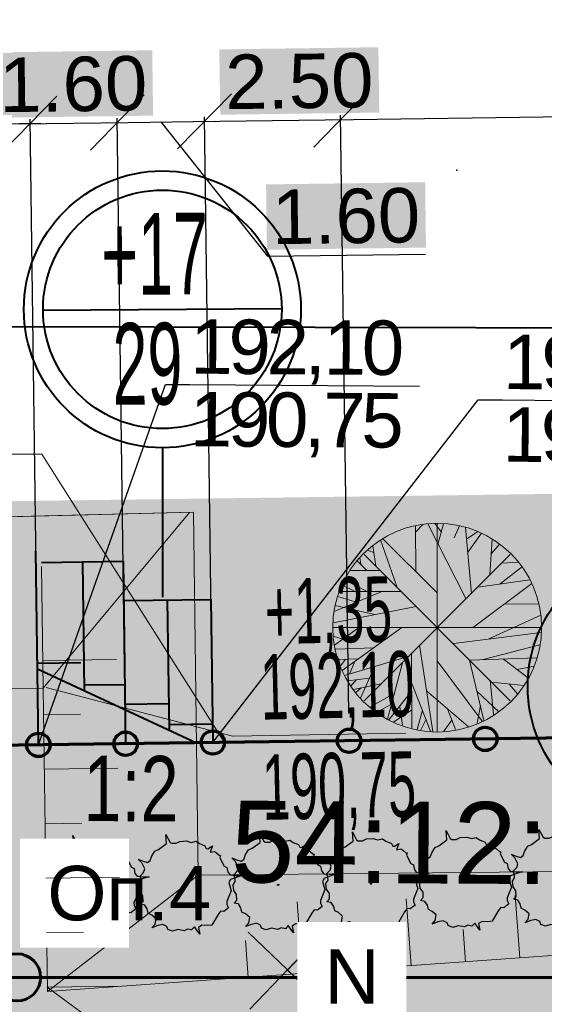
# Model space of a CAD drawing. Header units: millimetres. Extents: x 3225950 to 6455324, y 386516 to 774348.
# Tile 60 of 69: x 3227631 to 3227641, y 387174 to 387192. Entities that reach past the tile are written whole.
import ezdxf
from ezdxf import colors
from ezdxf.entities.mleader import LeaderData, LeaderLine
from ezdxf.math import Vec2, Vec3

# ---------------------------------------------------------------- set-up
doc = ezdxf.new("R2010")
doc.units = ezdxf.units.MM
for name, pattern in [('ACAD_ISO02W100', [15, 12, -3]), ('ACAD_ISO04W100', [30, 24, -3, 0, -3]), ('ACAD_ISO10W100', [18, 12, -3, 0, -3])]:
    doc.linetypes.add(name, pattern=pattern)
for name, color, linetype in [('1 ГПЗУ', 7, 'Continuous'), ('1 Граница благоустройства', 7, 'Continuous'), ('1 Координаты', 7, 'Continuous'), ('1 ограждение', 7, 'Continuous'), ('1 откос', 7, 'Continuous'), ('1 Топо', 7, 'Continuous'), ('2 Отм по ОГ', 7, 'Continuous'), ('3 Земля', 7, 'Continuous'), ('5 Деревья', 250, 'Continuous'), ('8 ЭТО', 7, 'Continuous'), ('ТОЧКИ_ОБОСНОВАНИЯ', 255, 'Continuous'), ('Штамп и прим', 7, 'Continuous')]:
    doc.layers.add(name, color=color, linetype=linetype)
doc.layers.add('1 освещение', color=250, linetype='Continuous', lineweight=13)
doc.layers.add('1_Снос', color=7, linetype='Continuous', lineweight=20)
for name, color, linetype, lineweight, true_color in [('41газон', 7, 'Continuous', 20, 0x525229), ('41откос', 7, 'Continuous', 20, 0x525229), ('41проезд', 7, 'Continuous', 20, 0xfff0c2)]:
    doc.layers.add(name, color=color, linetype=linetype, lineweight=lineweight, true_color=true_color)
doc.styles.add('ACAD14', font='arial.ttf', dxfattribs={"height": 1})
doc.styles.add('ATTR', font='romans.shx', dxfattribs={"width": 0.8, "height": 0.7})
doc.styles.add('GOST 2.304', font='arial.ttf')
doc.linetypes.add('ограждение1', pattern='A,6.35,-2.54,[133,ltypeshp.shx,S=2.54,R=0,X=-2.54,Y=0],-2.54,25.4', length=36.83)
doc.dimstyles.new('Генплан-чел-3', dxfattribs={"dimtxt": 1.5, "dimasz": 1, "dimexe": 0.08, "dimexo": 0.5, "dimgap": 0.2, "dimtad": 1, "dimzin": 0, "dimdsep": 46, "dimtxsty": 'ACAD14', "dimblk": 'OBLIQUE', "dimcen": 1, "dimdle": 0.2, "dimclrd": 256, "dimclre": 256, "dimclrt": 256, "dimadec": 8, "dimazin": 2, "dimtfac": 1, "dimtmove": 0, "dimatfit": 3, "dimldrblk": 'OPEN30', "dimfxl": 0.5, "dimtfill": 2, "dimtfillclr": 7, "dimtolj": 1, "dimtzin": 0, "dimlwd": -1, "dimlwe": -1, "dimarcsym": 0})
picture_1 = doc.add_image_def('image2.tif', size_in_pixel=(27388, 31050))

# ---------------------------------------------------------------- blocks, each defined once
blk = doc.blocks.new('010')
at = {"layer": '5 Деревья', "color": 89, "lineweight": 20, "true_color": 0x314020}
for p, q in [((2.7, 1.947), (2.992, 2.235)), ((2.711, 0.49), (2.7, 2.192)), ((3.161, 2.25), (4.556, -0.49)), ((3.656, 1.947), (3.409, 2.264)), ((3.501, 2.27), (3.501, -5.398)), ((3.532, 1.543), (3.735, 2.25)), ((4.129, 1.731), (4.32, 2.178)), ((4.759, -0.317), (4.545, 2.12)), ((4.59, 1.702), (4.984, 1.961)), ((4.635, 1.226), (5.13, 1.904)), ((1.417, 1.659), (2.014, -0.058)), ((1.507, 1.702), (3.487, -0.274)), ((5.524, 1.687), (5.434, 0.389)), ((5.49, 1.154), (5.794, 1.514)), ((6.185, 1.12), (0.817, -4.247)), ((6.185, -4.247), (0.817, 1.12)), ((0.934, 1.284), (1.17, 1.197)), ((1.136, 1.442), (1.249, 0.707)), ((0.574, 0.88), (0.911, 0.548)), ((0.697, 0.764), (0.664, 1.01)), ((5.872, 0.808), (6.48, 0.837)), ((0.315, 0.534), (1.406, 0.534)), ((5.816, 0.043), (6.626, 0.678)), ((0, 0), (0.45, -0.216)), ((0.101, 0.187), (0.934, -0.231)), ((6.975, 0.058), (4.837, -1.543)), ((4.995, -0.072), (6.907, 0.187)), ((1.44, -0.245), (-0.281, -0.966)), ((-0.079, -0.231), (2.171, -0.231)), ((-0.146, -0.418), (0.495, -0.62)), ((5.962, -0.707), (7.222, -0.692)), ((-0.315, -1.385), (2.734, -0.793)), ((-0.248, -0.75), (1.204, -1.082)), ((5.377, -1.99), (7.301, -1.111)), ((-0.333, -1.564), (7.335, -1.564)), ((0.607, -1.572), (-0.27, -2.207)), ((0.011, -3.144), (2.205, -1.558)), ((4.095, -2.149), (7.312, -1.745)), ((-0.315, -1.875), (0.034, -1.99)), ((-0.236, -2.351), (1.17, -2.308)), ((2.554, -2.524), (2.565, -5.25)), ((2.857, -2.207), (3.341, -5.38)), ((5.186, -2.74), (7.267, -2.192)), ((-0.146, -2.74), (0.607, -2.711)), ((0.135, -2.726), (-0.045, -2.971)), ((0.101, -3.317), (2.43, -2.625)), ((0.484, -2.798), (0.292, -3.245)), ((2.227, -2.856), (1.676, -4.932)), ((3.499, -2.784), (5.152, -5.005)), ((4.691, -2.755), (5.209, -4.976)), ((4.702, -2.755), (7.166, -2.668)), ((5.94, -2.726), (6.851, -3.418)), ((1.204, -3), (0.686, -4.154)), ((6.435, -3.101), (7.054, -2.985)), ((1.012, -3.418), (0.214, -3.519)), ((0.529, -3.49), (0.337, -3.707)), ((5.445, -3.49), (5.569, -4.759)), ((5.512, -3.562), (6.671, -3.692)), ((1.429, -3.634), (0.427, -3.836)), ((0.709, -3.779), (0.517, -3.952)), ((2.565, -3.88), (1.732, -4.947)), ((2.565, -3.62), (3.251, -5.365)), ((3.105, -3.88), (4.646, -5.206)), ((4.961, -3.894), (5.76, -4.658)), ((6.154, -3.649), (6.446, -3.995)), ((1.924, -3.981), (1.024, -4.485)), ((1.822, -4.37), (1.282, -4.673)), ((2.565, -4.586), (1.901, -5.033)), ((2.126, -4.471), (2.227, -5.149)), ((2.959, -4.601), (2.767, -5.307)), ((3.881, -4.543), (4.174, -5.307)), ((5.085, -4.428), (4.972, -5.077)), ((3.094, -4.932), (2.902, -5.322)), ((4.039, -4.961), (3.746, -5.365))]:
    blk.add_line(p, q, dxfattribs=at)
blk.add_circle((3.501, -1.564), 3.834, dxfattribs=at)
blk = doc.blocks.new('21042')
h = blk.add_hatch(color=87)
h.set_gradient(color1=(80, 122, 56), color2=(200, 231, 177), tint=1)
h.paths.add_polyline_path([(992.04, 691.631), (992.119, 691.946), (992.222, 691.987), (992.367, 692.022), (992.441, 692.102), (992.36, 692.261), (992.543, 692.118), (992.593, 692.216), (992.702, 692.224), (992.775, 692.291), (992.944, 692.308), (993.066, 692.387), (993.198, 692.376), (993.245, 692.313), (993.359, 692.288), (993.481, 692.355), (993.615, 692.456), (993.559, 692.34), (993.574, 692.193), (993.705, 692.132), (993.813, 692.115), (993.871, 692.012), (993.96, 691.932), (994.074, 691.944), (994.03, 691.85), (994.076, 691.713), (994.176, 691.63), (994.234, 691.489), (994.202, 691.392), (994.23, 691.316), (994.289, 691.237), (994.226, 691.117), (994.224, 691.018), (994.342, 690.886), (994.461, 690.816), (994.323, 690.835), (994.202, 690.831), (994.153, 690.769), (994.138, 690.636), (994.1, 690.497), (994.02, 690.425), (993.859, 690.219), (993.945, 689.99), (993.78, 690.16), (993.732, 690.173), (993.623, 690.14), (993.537, 690.064), (993.374, 690.003), (993.247, 690.006), (993.132, 689.944), (993.03, 689.978), (992.874, 689.995), (992.821, 690.053), (992.779, 690.046), (992.687, 689.94), (992.696, 690.118), (992.593, 690.066), (992.533, 690.082), (992.444, 690.125), (992.407, 690.122), (992.409, 690.184), (992.238, 690.362), (992.16, 690.377), (992.102, 690.492), (992.025, 690.544), (991.874, 690.517), (991.716, 690.472), (991.832, 690.547), (991.985, 690.661), (992.005, 690.749), (991.882, 690.939), (991.89, 691.055), (991.912, 691.242), (991.89, 691.311), (991.825, 691.384), (991.918, 691.515), (992.002, 691.529)])
h.paths.add_polyline_path([(993.084, 691.179), (993.084, 691.141), (993.12, 691.169)], flags=16)
h.paths.add_polyline_path([(993.087, 691.139), (993.025, 691.093), (993.012, 691.11), (993.074, 691.156)], flags=24)
for points in [[(992.36, 692.261), (992.543, 692.118), (992.593, 692.216), (992.702, 692.224), (992.775, 692.291), (992.944, 692.308), (993.066, 692.387), (993.198, 692.376), (993.245, 692.313), (993.359, 692.288), (993.481, 692.355), (993.615, 692.456), (993.559, 692.34), (993.574, 692.193), (993.705, 692.132), (993.813, 692.115), (993.871, 692.012), (993.96, 691.932), (994.074, 691.944), (994.03, 691.85), (994.076, 691.713), (994.176, 691.63), (994.234, 691.489), (994.202, 691.392), (994.23, 691.316), (994.289, 691.237), (994.226, 691.117), (994.224, 691.018), (994.342, 690.886), (994.461, 690.816), (994.323, 690.835), (994.202, 690.831), (994.153, 690.769), (994.138, 690.636), (994.1, 690.497), (994.02, 690.425), (993.859, 690.219), (993.945, 689.99), (993.78, 690.16), (993.732, 690.173), (993.623, 690.14), (993.537, 690.064), (993.374, 690.003), (993.247, 690.006), (993.132, 689.944), (993.03, 689.978), (992.874, 689.995), (992.821, 690.053), (992.779, 690.046), (992.687, 689.94), (992.696, 690.118), (992.593, 690.066), (992.533, 690.082), (992.444, 690.125), (992.407, 690.122), (992.409, 690.184), (992.238, 690.362), (992.16, 690.377), (992.102, 690.492), (992.025, 690.544), (991.874, 690.517), (991.716, 690.472), (991.832, 690.547), (991.985, 690.661), (992.005, 690.749), (991.882, 690.939), (991.89, 691.055), (991.912, 691.242), (991.89, 691.311), (991.825, 691.384), (991.918, 691.515), (992.002, 691.529), (992.04, 691.631), (992.119, 691.946), (992.222, 691.987), (992.367, 692.022), (992.441, 692.102)], [(993.084, 691.179), (993.12, 691.169), (993.084, 691.141)]]:
    blk.add_lwpolyline(points, close=True)
at = {"style": 'ATTR', "text_generation_flag": 4, "width": 0.8, "flags": 9}
blk.add_attdef('ESTCODE', (993.084, 691.141), '', height=0.014, rotation=216.8171, dxfattribs=at)
blk = doc.blocks.new('_None')
blk = doc.blocks.new('_Oblique')
at = {"color": 0, "linetype": 'ByBlock', "lineweight": -2}
blk.add_line((-0.5, -0.5), (0.5, 0.5), dxfattribs=at)
blk = doc.blocks.new('*D187')
at = {"layer": '2 Отм по ОГ', "transparency": 16777216}
for p, q in [((3227631.039, 387189.677), (3227633.039, 387189.704)), ((3227631.386, 387178.771), (3227631.238, 387189.76)), ((3227632.986, 387178.792), (3227632.838, 387189.781))]:
    blk.add_line(p, q, dxfattribs=at)
at = {"layer": 'Defpoints', "color": 0, "transparency": 16777216}
for p in [(3227632.839, 387189.701), (3227631.392, 387178.271), (3227632.992, 387178.292)]:
    blk.add_point(p, dxfattribs=at)
at = {"layer": '2 Отм по ОГ', "transparency": 16777216}
for p, rotation in [((3227632.839, 387189.701), 0.7705115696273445), ((3227631.239, 387189.68), 180.7705115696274)]:
    blk.add_blockref('_Oblique', p, dxfattribs=dict(at, rotation=rotation))
at = {"layer": '2 Отм по ОГ', "transparency": 16777216, "insert": (3227632.029, 387190.401), "char_height": 1, "attachment_point": 5, "rotation": 0.7705, "style": 'ACAD14', "bg_fill": 1, "box_fill_scale": 1.1, "bg_fill_color": 7, "bg_fill_true_color": 16777215, "bg_fill_transparency": 0}
blk.add_mtext('\\A1;1.60', dxfattribs=at)
blk = doc.blocks.new('_Open30')
at = {"color": 0, "linetype": 'ByBlock', "lineweight": -2}
for p, q in [((-1, 0.268), (0, 0)), ((0, 0), (-1, -0.268)), ((0, 0), (-1, 0))]:
    blk.add_line(p, q, dxfattribs=at)
blk = doc.blocks.new('*D188')
at = {"layer": '2 Отм по ОГ', "transparency": 16777216}
for p, q in [((3227632.639, 387189.698), (3227634.639, 387189.725)), ((3227632.986, 387178.792), (3227632.838, 387189.781)), ((3227633.639, 387189.712), (3227635.597, 387187.247)), ((3227634.585, 387178.814), (3227634.438, 387189.803)), ((3227635.597, 387187.247), (3227638.496, 387187.286))]:
    blk.add_line(p, q, dxfattribs=at)
at = {"layer": 'Defpoints', "color": 0, "transparency": 16777216}
for p in [(3227634.439, 387189.723), (3227632.992, 387178.292), (3227634.592, 387178.314)]:
    blk.add_point(p, dxfattribs=at)
at = {"layer": '2 Отм по ОГ', "transparency": 16777216}
for p, rotation in [((3227632.839, 387189.701), 180.7705115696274), ((3227634.439, 387189.723), 0.7705115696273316)]:
    blk.add_blockref('_Oblique', p, dxfattribs=dict(at, rotation=rotation))
at = {"layer": '2 Отм по ОГ', "transparency": 16777216, "insert": (3227637.037, 387187.977), "char_height": 1, "attachment_point": 5, "rotation": 0.7705, "style": 'ACAD14', "bg_fill": 1, "box_fill_scale": 1.1, "bg_fill_color": 7, "bg_fill_true_color": 16777215, "bg_fill_transparency": 0}
blk.add_mtext('\\A1;1.60', dxfattribs=at)
blk = doc.blocks.new('*D189')
at = {"layer": '2 Отм по ОГ', "transparency": 16777216}
for p, q in [((3227634.239, 387189.72), (3227637.138, 387189.759)), ((3227634.585, 387178.814), (3227634.438, 387189.803)), ((3227637.085, 387178.847), (3227636.937, 387189.836))]:
    blk.add_line(p, q, dxfattribs=at)
at = {"layer": 'Defpoints', "color": 0, "transparency": 16777216}
for p in [(3227636.938, 387189.756), (3227634.592, 387178.314), (3227637.092, 387178.347)]:
    blk.add_point(p, dxfattribs=at)
at = {"layer": '2 Отм по ОГ', "transparency": 16777216}
for p, rotation in [((3227634.439, 387189.723), 180.7705115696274), ((3227636.938, 387189.756), 0.7705115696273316)]:
    blk.add_blockref('_Oblique', p, dxfattribs=dict(at, rotation=rotation))
at = {"layer": '2 Отм по ОГ', "transparency": 16777216, "insert": (3227636.179, 387190.457), "char_height": 1, "attachment_point": 5, "rotation": 0.7705, "style": 'ACAD14', "bg_fill": 1, "box_fill_scale": 1.1, "bg_fill_color": 7, "bg_fill_true_color": 16777215, "bg_fill_transparency": 0}
blk.add_mtext('\\A1;2.50', dxfattribs=at)
blk = doc.blocks.new('*D190')
at = {"layer": '2 Отм по ОГ', "transparency": 16777216}
for p, q in [((3227636.739, 387189.753), (3227657.137, 387190.028)), ((3227657.083, 387179.116), (3227656.936, 387190.105)), ((3227637.085, 387178.847), (3227636.937, 387189.836))]:
    blk.add_line(p, q, dxfattribs=at)
at = {"layer": 'Defpoints', "color": 0, "transparency": 16777216}
for p in [(3227656.937, 387190.025), (3227657.09, 387178.616), (3227637.092, 387178.347)]:
    blk.add_point(p, dxfattribs=at)
at = {"layer": '2 Отм по ОГ', "transparency": 16777216}
for p, rotation in [((3227656.937, 387190.025), 0.7705115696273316), ((3227636.938, 387189.756), 180.7705115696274)]:
    blk.add_blockref('_Oblique', p, dxfattribs=dict(at, rotation=rotation))
at = {"layer": '2 Отм по ОГ', "transparency": 16777216, "insert": (3227646.928, 387190.601), "char_height": 1, "attachment_point": 5, "rotation": 0.7705, "style": 'ACAD14', "bg_fill": 1, "box_fill_scale": 1.1, "bg_fill_color": 7, "bg_fill_true_color": 16777215, "bg_fill_transparency": 0}
blk.add_mtext('\\A1;20.00', dxfattribs=at)
blk = doc.blocks.new('*D191')
at = {"layer": '2 Отм по ОГ', "transparency": 16777216}
for p, q in [((3227631.439, 387189.682), (3227628.539, 387189.643)), ((3227628.886, 387178.737), (3227628.738, 387189.726)), ((3227631.386, 387178.771), (3227631.238, 387189.76))]:
    blk.add_line(p, q, dxfattribs=at)
at = {"layer": 'Defpoints', "color": 0, "transparency": 16777216}
for p in [(3227628.739, 387189.646), (3227631.392, 387178.271), (3227628.893, 387178.237)]:
    blk.add_point(p, dxfattribs=at)
at = {"layer": '2 Отм по ОГ', "transparency": 16777216}
for p, rotation in [((3227628.739, 387189.646), 180.7705115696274), ((3227631.239, 387189.68), 0.7705115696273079)]:
    blk.add_blockref('_Oblique', p, dxfattribs=dict(at, rotation=rotation))
at = {"layer": '2 Отм по ОГ', "transparency": 16777216, "insert": (3227629.291, 387190.364), "char_height": 1, "attachment_point": 5, "rotation": 0.7705, "style": 'ACAD14', "bg_fill": 1, "box_fill_scale": 1.1, "bg_fill_color": 7, "bg_fill_true_color": 16777215, "bg_fill_transparency": 0}
blk.add_mtext('\\A1;2.50', dxfattribs=at)
blk = doc.blocks.new('*D193')
at = {"layer": '2 Отм по ОГ', "transparency": 16777216}
for p, q in [((3227618.498, 387192.679), (3227657.094, 387193.198)), ((3227656.944, 387189.489), (3227656.893, 387193.276)), ((3227618.747, 387188.975), (3227618.696, 387192.762))]:
    blk.add_line(p, q, dxfattribs=at)
at = {"layer": 'Defpoints', "color": 0, "transparency": 16777216}
for p in [(3227656.894, 387193.196), (3227656.951, 387188.989), (3227618.754, 387188.475)]:
    blk.add_point(p, dxfattribs=at)
at = {"layer": '2 Отм по ОГ', "transparency": 16777216}
for p, rotation in [((3227656.894, 387193.196), 0.7705115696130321), ((3227618.697, 387192.682), 180.770511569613)]:
    blk.add_blockref('_Oblique', p, dxfattribs=dict(at, rotation=rotation))
at = {"layer": '2 Отм по ОГ', "transparency": 16777216, "insert": (3227636.318, 387193.63), "char_height": 1, "attachment_point": 5, "rotation": 0.7705, "style": 'ACAD14', "bg_fill": 1, "box_fill_scale": 1.1, "bg_fill_color": 7, "bg_fill_true_color": 16777215, "bg_fill_transparency": 0}
blk.add_mtext('\\A1;38.20', dxfattribs=at)
blk = doc.blocks.new('*D194')
at = {"layer": '2 Отм по ОГ', "transparency": 16777216}
for p, q in [((3227657.083, 387179.116), (3227656.989, 387186.134)), ((3227657.59, 387178.623), (3227664.607, 387178.717))]:
    blk.add_line(p, q, dxfattribs=at)
blk.add_arc((3227657.09, 387178.616), 7.438, 0.7705, 90.7705, dxfattribs=at)
at = {"layer": 'Defpoints', "color": 0, "transparency": 16777216}
for p in [(3227660.722, 387185.107), (3227657.09, 387178.616), (3227657.09, 387178.616), (3227618.894, 387178.103), (3227657.158, 387173.574)]:
    blk.add_point(p, dxfattribs=at)
at = {"layer": '2 Отм по ОГ', "transparency": 16777216}
for p, rotation in [((3227656.99, 387186.054), 180.7705115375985), ((3227664.527, 387178.716), 270.7705115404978)]:
    blk.add_blockref('_Oblique', p, dxfattribs=dict(at, rotation=rotation))
at = {"layer": '2 Отм по ОГ', "transparency": 16777216, "insert": (3227663.735, 387183.333), "char_height": 1, "attachment_point": 5, "rotation": 305.3705, "style": 'ACAD14', "bg_fill": 1, "box_fill_scale": 1.1, "bg_fill_color": 7, "bg_fill_true_color": 16777215, "bg_fill_transparency": 0}
blk.add_mtext('\\A1;90°', dxfattribs=at)
blk = doc.blocks.new('*D203')
at = {"layer": '2 Отм по ОГ', "transparency": 16777216}
blk.add_arc((3227618.894, 387178.103), 2.41, 225.7705, 0.7705, dxfattribs=at)
at = {"layer": 'Defpoints', "color": 0, "transparency": 16777216}
for p in [(3227657.09, 387178.616), (3227618.894, 387178.103), (3227618.894, 387178.103), (3227620.621, 387176.421), (3227611.835, 387170.851)]:
    blk.add_point(p, dxfattribs=at)
at = {"layer": '2 Отм по ОГ', "transparency": 16777216}
for p, rotation in [((3227621.304, 387178.135), 90.77051154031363), ((3227617.212, 387176.376), 135.7705115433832)]:
    blk.add_blockref('_Oblique', p, dxfattribs=dict(at, rotation=rotation))
at = {"layer": '2 Отм по ОГ', "transparency": 16777216, "insert": (3227619.346, 387176.465), "char_height": 1, "attachment_point": 5, "rotation": 15.4423, "style": 'ACAD14', "bg_fill": 1, "box_fill_scale": 1.1, "bg_fill_color": 7, "bg_fill_true_color": 16777215, "bg_fill_transparency": 0}
blk.add_mtext('\\A1;135°', dxfattribs=at)

msp = doc.modelspace()

# ---------------------------------------------------------------- hatches: boundary and pattern name
at = {"layer": '41газон', "lineweight": 20}
h = msp.add_hatch(dxfattribs=at)
h.set_pattern_fill('DOTS', color=256, scale=0.2)
edge = h.paths.add_edge_path()
edge.add_line((3227609.256, 387182.206), (3227609.272, 387182.061))
edge.add_line((3227609.272, 387182.061), (3227616.861, 387182.119))
edge.add_line((3227616.861, 387182.119), (3227634.237, 387182.522))
edge.add_line((3227634.237, 387182.522), (3227634.326, 387175.877))
edge.add_line((3227634.326, 387175.877), (3227662.122, 387176.154))
edge.add_arc((3227660.483, 387182.272), 6.334, 284.9966, 323.6987)
edge.add_line((3227665.588, 387178.522), (3227665.908, 387178.3))
edge.add_line((3227665.908, 387178.3), (3227666.297, 387179.067))
edge.add_line((3227666.297, 387179.067), (3227666.262, 387182.972))
edge.add_line((3227666.262, 387182.972), (3227609.256, 387182.206))
h = msp.add_hatch(dxfattribs=at)
h.set_pattern_fill('DOTS', color=256, scale=0.2)
edge = h.paths.add_edge_path()
edge.add_line((3227665.588, 387178.522), (3227665.908, 387178.3))
edge.add_line((3227665.908, 387178.3), (3227665.605, 387177.835))
edge.add_arc((3227660.384, 387181.497), 6.377, 272.8683, 324.9467, ccw=False)
edge.add_line((3227660.704, 387175.128), (3227660.263, 387175.116))
edge.add_line((3227660.263, 387175.116), (3227660.283, 387173.616))
edge.add_line((3227660.283, 387173.616), (3227630.88, 387173.233))
edge.add_arc((3227631.029, 387174.222), 1, 180.7705, 261.4651, ccw=False)
edge.add_line((3227630.029, 387174.209), (3227629.999, 387177.795))
edge.add_line((3227629.999, 387177.795), (3227618.9, 387177.646))
edge.add_line((3227618.9, 387177.646), (3227618.949, 387173.17))
edge.add_arc((3227616.957, 387173.135), 1.992, -89.4651, 1.0062, ccw=False)
edge.add_line((3227616.976, 387171.144), (3227613.249, 387171.093))
edge.add_line((3227613.249, 387171.093), (3227613.309, 387166.594))
edge.add_line((3227613.309, 387166.594), (3227613.429, 387157.309))
edge.add_line((3227613.429, 387157.309), (3227618.375, 387157.376))
edge.add_arc((3227618.402, 387155.376), 2, 0.7705, 90.7705, ccw=False)
edge.add_line((3227620.402, 387155.403), (3227620.513, 387147.171))
edge.add_line((3227620.513, 387147.171), (3227620.623, 387138.94))
edge.add_arc((3227612.624, 387138.833), 8, -11.4903, 0.7705, ccw=False)
edge.add_line((3227620.464, 387137.239), (3227619.836, 387137.229))
edge.add_arc((3227613.022, 387138.833), 7, 346.7571, 360.7705)
edge.add_line((3227620.022, 387138.927), (3227619.782, 387155.953))
edge.add_line((3227619.782, 387155.953), (3227619.216, 387143.123))
edge.add_line((3227619.216, 387143.123), (3227612.02, 387143.104))
edge.add_line((3227612.02, 387143.104), (3227611.865, 387154.643))
edge.add_line((3227611.865, 387154.643), (3227611.625, 387172.439))
edge.add_line((3227611.625, 387172.439), (3227618.144, 387179.136))
edge.add_line((3227618.144, 387179.136), (3227631.481, 387179.315))
edge.add_line((3227631.481, 387179.315), (3227631.554, 387173.823))
edge.add_line((3227631.554, 387173.823), (3227662.168, 387175.934))
edge.add_arc((3227661.191, 387180.777), 4.941, 281.4082, 332.8458)
at = {"layer": '41откос', "lineweight": 20}
h = msp.add_hatch(dxfattribs=at)
h.set_pattern_fill('DOTS', color=256, scale=0.2)
edge = h.paths.add_edge_path()
edge.add_line((3227618.144, 387179.136), (3227631.481, 387179.315))
edge.add_line((3227631.481, 387179.315), (3227631.556, 387173.739))
edge.add_line((3227631.556, 387173.739), (3227662.168, 387175.934))
edge.add_arc((3227661.191, 387180.777), 4.941, 281.4082, 332.8458)
edge.add_arc((3227660.483, 387182.272), 6.334, 284.9966, 323.6987, ccw=False)
edge.add_line((3227662.122, 387176.154), (3227634.326, 387175.877))
edge.add_line((3227634.326, 387175.877), (3227634.237, 387182.542))
edge.add_line((3227634.237, 387182.542), (3227616.861, 387182.119))
edge.add_line((3227616.861, 387182.119), (3227611.074, 387176.231))
edge.add_line((3227611.074, 387176.231), (3227611.372, 387154.11))
edge.add_line((3227611.372, 387154.11), (3227611.545, 387141.232))
edge.add_line((3227611.545, 387141.232), (3227619.238, 387141.323))
edge.add_line((3227619.238, 387141.323), (3227619.722, 387138.923))
edge.add_arc((3227601.328, 387138.933), 18.393, 354.675, 359.968, ccw=False)
edge.add_line((3227619.642, 387137.226), (3227619.836, 387137.229))
edge.add_arc((3227613.022, 387138.833), 7, 346.7571, 360.7705)
edge.add_line((3227620.022, 387138.927), (3227619.816, 387155.952))
edge.add_line((3227619.816, 387155.952), (3227619.216, 387143.123))
edge.add_line((3227619.216, 387143.123), (3227612.02, 387143.104))
edge.add_line((3227612.02, 387143.104), (3227611.845, 387156.117))
edge.add_line((3227611.845, 387156.117), (3227611.625, 387172.439))
edge.add_line((3227611.625, 387172.439), (3227618.144, 387179.136))
at = {"layer": '41проезд'}
h = msp.add_hatch(dxfattribs=at)
h.set_pattern_fill('ANSI31,_O', color=256, scale=0.15)
h.set_pattern_definition([(45, (0, 0), (-0.33675960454, 0.33675960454), [])])
edge = h.paths.add_edge_path()
edge.add_arc((3227612.624, 387138.833), 8, 348.5097, 360.7705)
edge.add_line((3227620.623, 387138.94), (3227620.402, 387155.403))
edge.add_arc((3227618.402, 387155.376), 2, 0.7705, 90.7705)
edge.add_line((3227618.375, 387157.376), (3227616.56, 387161.661))
edge.add_line((3227616.56, 387161.661), (3227614.161, 387161.628))
edge.add_line((3227614.161, 387161.628), (3227613.429, 387157.309))
edge.add_line((3227613.429, 387157.309), (3227613.309, 387166.594))
edge.add_line((3227613.309, 387166.594), (3227615.809, 387166.627))
edge.add_line((3227615.809, 387166.627), (3227615.742, 387171.127))
edge.add_line((3227615.742, 387171.127), (3227616.976, 387171.144))
edge.add_arc((3227616.957, 387173.135), 1.992, 270.5349, 361.0062)
edge.add_line((3227618.949, 387173.17), (3227618.9, 387177.646))
edge.add_line((3227618.9, 387177.646), (3227629.999, 387177.795))
edge.add_line((3227629.999, 387177.795), (3227630.029, 387174.209))
edge.add_arc((3227631.029, 387174.222), 1, 180.7705, 261.4651)
edge.add_line((3227630.88, 387173.233), (3227660.283, 387173.616))
edge.add_line((3227660.283, 387173.616), (3227661.191, 387173.665))
edge.add_arc((3227660.407, 387181.446), 7.821, 275.7518, 319.1398)
edge.add_line((3227666.322, 387176.33), (3227666.403, 387167.464))
edge.add_arc((3227661.564, 387161.241), 7.883, 52.1313, 79.1721)
edge.add_line((3227663.045, 387168.983), (3227662.032, 387169.146))
edge.add_line((3227662.032, 387169.146), (3227635.724, 387168.785))
edge.add_arc((3227635.871, 387157.786), 11, 90.7649, 180)
edge.add_line((3227624.871, 387157.786), (3227625.11, 387139.961))
edge.add_arc((3227633.119, 387140.148), 8.011, 181.34, 200.6666)
edge.add_line((3227625.623, 387137.321), (3227620.464, 387137.239))

# ---------------------------------------------------------------- linework, layer by layer
at = {"color": 3, "linetype": 'Continuous', "lineweight": 40}
msp.add_lwpolyline([(3227609.771, 387244.39), (3227609.875, 387186), (3227663.051, 387185.89), (3227662.74, 387217.38), (3227662.2, 387244.65)], close=True, dxfattribs=at)
at = {"layer": '1 ГПЗУ', "color": 190, "linetype": 'ACAD_ISO02W100', "lineweight": 35, "ltscale": 0.5, "const_width": 0.3}
msp.add_lwpolyline([(3227663.226, 387179.932), (3227663.806, 387140.926), (3227612.933, 387140.12), (3227612.304, 387179.247)], close=True, dxfattribs=at)
at = {"layer": '1 Граница благоустройства', "color": 24, "linetype": 'ACAD_ISO04W100', "lineweight": 50, "ltscale": 0.5}
msp.add_lwpolyline([(3227612.915, 387130.838, 0.5, 0.5, 0), (3227612.896, 387132.04, 0.5, 0.5, 0), (3227616.498, 387133.559, 0.5, 0.5, 0), (3227617.128, 387134.406, 0.5, 0.5, 0), (3227612.397, 387137.111, 0.5, 0.5, 0), (3227609.982, 387137.073, 0.5, 0.5, 0), (3227609.956, 387138.688, 0.5, 0.5, 0), (3227609.214, 387139.124, 0.5, 0.5, 0), (3227602.031, 387151.181, 0.5, 0.5, 0), (3227600.418, 387154.872, 0.5, 0.5, 0), (3227599.647, 387154.497, 0.5, 0.5, 0), (3227598.365, 387156.85, 0.5, 0.5, 0), (3227601.016, 387158.165, 0.5, 0.5, 0), (3227602.137, 387155.777, 0.5, 0.5, 0), (3227601.452, 387155.387, 0.5, 0.5, 0), (3227604.017, 387152.054, 0.5, 0.5, 0), (3227609.903, 387141.981, 0.5, 0.5, 0), (3227609.256, 387182.206, 0.5, 0.5, 0), (3227666.262, 387182.972, 0.5, 0.5, 0), (3227666.282, 387180.737, 0.5, 0.5, 0), (3227668.327, 387180.908, 0.5, 0.5, 0), (3227670.972, 387133.006, 0.5, 0.5, 0)], format="xyseb", close=True, dxfattribs=at)
at = {"layer": '1 Координаты', "color": 3, "lineweight": 50, "const_width": 0.4}
msp.add_lwpolyline([(3227609.982, 387137.073), (3227609.272, 387182.062), (3227666.262, 387182.972), (3227666.672, 387137.972)], close=True, dxfattribs=at)
at = {"layer": '1 ограждение', "color": 5, "linetype": 'Continuous', "lineweight": 70, "ltscale": 0.2}
msp.add_line((3227657.09, 387178.616), (3227618.894, 387178.103), dxfattribs=at)
at = {"layer": '1 ограждение', "color": 5, "linetype": 'ограждение1', "lineweight": 70, "ltscale": 0.2}
for centre in [(3227631.392, 387178.271), (3227632.992, 387178.292), (3227634.592, 387178.314), (3227637.092, 387178.347), (3227639.592, 387178.381)]:
    msp.add_circle(centre, 0.215, dxfattribs=at)
at = {"layer": '1 освещение', "color": 1, "lineweight": 60}
msp.add_circle((3227631, 387174), 0.433, dxfattribs=at)
at = {"layer": '1 откос', "color": 7, "lineweight": 20}
for p, q in [((3227631.481, 387179.315), (3227631.451, 387181.549)), ((3227631.474, 387179.822), (3227632.824, 387179.841)), ((3227631.481, 387179.315), (3227618.144, 387179.136)), ((3227631.481, 387179.315), (3227631.556, 387173.739)), ((3227631.487, 387178.822), (3227632.162, 387178.832)), ((3227631.501, 387177.823), (3227632.851, 387177.841)), ((3227631.514, 387176.823), (3227632.189, 387176.832)), ((3227636.235, 387174.075), (3227636.141, 387175.386)), ((3227638.23, 387174.218), (3227638.142, 387175.446)), ((3227640.225, 387174.361), (3227640.143, 387175.505)), ((3227639.227, 387174.289), (3227639.185, 387174.882)), ((3227635.238, 387174.003), (3227635.189, 387174.68)), ((3227637.232, 387174.146), (3227637.187, 387174.781)), ((3227631.554, 387173.823), (3227632.904, 387173.841))]:
    msp.add_line(p, q, dxfattribs=at)
for points in [[(3227634.326, 387175.877), (3227634.237, 387182.542), (3227617.08, 387182.11)], [(3227631.481, 387179.315), (3227634.167, 387182.54)], [(3227634.326, 387175.88), (3227631.556, 387173.739)]]:
    msp.add_lwpolyline(points, dxfattribs=at)
at = {"layer": '1_Снос', "lineweight": 30, "elevation": 0.05}
msp.add_lwpolyline([(3227635.271, 387173.414), (3227636.654, 387174.859), (3227635.962, 387174.136), (3227636.685, 387173.445), (3227635.24, 387174.828)], dxfattribs=at)
at = {"layer": '2 Отм по ОГ', "color": 6, "linetype": 'ByBlock', "lineweight": 40}
for p, q in [((3227631.45, 387181.622), (3227632.947, 387181.642)), ((3227632.198, 387181.632), (3227632.23, 387179.271)), ((3227632.947, 387181.642), (3227632.992, 387178.292)), ((3227633.757, 387180.931), (3227633.789, 387178.545))]:
    msp.add_line(p, q, dxfattribs=at)
for points in [[(3227631.392, 387178.271), (3227631.345, 387181.827)], [(3227632.957, 387180.92), (3227634.557, 387180.941), (3227634.592, 387178.314)], [(3227631.372, 387179.77), (3227632.172, 387179.781)], [(3227631.374, 387179.67), (3227634.294, 387178.31)], [(3227632.229, 387179.371), (3227632.978, 387179.381)], [(3227632.983, 387179.02), (3227633.782, 387179.031)], [(3227633.788, 387178.645), (3227634.588, 387178.656)], [(3227631.495, 387178.272), (3227637.191, 387178.349)]]:
    msp.add_lwpolyline(points, dxfattribs=at)
at = {"layer": '3 Земля', "color": 5, "linetype": 'Continuous', "lineweight": 40, "flags": 128}
msp.add_lwpolyline([(3227631.476, 387186.253), (3227635.856, 387186.287)], dxfattribs=at)
at = {"layer": '3 Земля', "color": 5, "linetype": 'Continuous', "lineweight": 40}
msp.add_lwpolyline([(3227633.666, 387183.727), (3227633.666, 387180.982)], dxfattribs=at)
at = {"layer": '3 Земля', "color": 6, "linetype": 'ACAD_ISO10W100', "lineweight": 70, "const_width": 0.5, "flags": 128}
msp.add_lwpolyline([(3227612.915, 387130.838), (3227612.896, 387132.04), (3227616.498, 387133.559), (3227617.128, 387134.406), (3227612.397, 387137.111), (3227609.982, 387137.073), (3227609.956, 387138.688), (3227609.214, 387139.124), (3227602.031, 387151.181), (3227600.418, 387154.872), (3227599.647, 387154.497), (3227598.365, 387156.85), (3227601.016, 387158.165), (3227602.137, 387155.777), (3227601.452, 387155.387), (3227604.017, 387152.054), (3227609.903, 387141.981), (3227609.256, 387182.206), (3227666.262, 387182.972), (3227666.296, 387179.22), (3227668.57, 387179.241), (3227670.972, 387133.006), (3227612.528, 387130.824)], dxfattribs=at)
at = {"layer": '3 Земля', "color": 5, "linetype": 'Continuous', "lineweight": 20, "flags": 128}
for points in [[(3227638.135, 387178.484), (3227634.954, 387178.431), (3227631.535, 387179.325)], [(3227639.854, 387170.095), (3227636.673, 387170.043), (3227631.554, 387173.823)]]:
    msp.add_lwpolyline(points, dxfattribs=at)
at = {"layer": '3 Земля', "color": 5, "linetype": 'Continuous', "lineweight": 40}
for centre, radius in [((3227633.666, 387186.27), 2.542), ((3227633.666, 387186.27), 2.19), ((3227642.913, 387179.345), 2.542)]:
    msp.add_circle(centre, radius, dxfattribs=at)
at = {"layer": '8 ЭТО', "color": 1, "lineweight": 60}
msp.add_lwpolyline([(3227618.019, 387174), (3227655, 387174)], dxfattribs=at)
at = {"layer": 'ТОЧКИ_ОБОСНОВАНИЯ'}
for p in [(3227639.072, 387188.826, 0.14), (3227635.962, 387174.136, 0.05)]:
    msp.add_point(p, dxfattribs=at)
at = {"layer": 'Штамп и прим', "color": 7, "lineweight": 20}
msp.add_lwpolyline([(3227627.864, 387183.612), (3227631.457, 387183.612), (3227634.807, 387178.314)], dxfattribs=at)

# ---------------------------------------------------------------- block references
at = {"layer": '5 Деревья', "color": 7, "linetype": 'Continuous', "lineweight": 25, "xscale": 0.5, "yscale": 0.5, "zscale": 0.5}
msp.add_blockref('010', (3227636.959, 387181.206), dxfattribs=at)
at = {"layer": '5 Деревья', "color": 7, "lineweight": 9, "extrusion": (0, 0, -1), "xscale": -0.6978721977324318, "yscale": 0.697872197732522, "zscale": -0.6978721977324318, "rotation": 196.1704300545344}
for p in [(-3228439.179, 387445.993), (-3228440.882, 387446.016), (-3228432.333, 387445.901), (-3228434.037, 387445.924), (-3228435.756, 387445.947), (-3228437.46, 387445.97)]:
    msp.add_blockref('21042', p, dxfattribs=at)

# ---------------------------------------------------------------- texts
at = {"color": 3, "lineweight": 35, "insert": (3227634.93, 387177.247), "char_height": 1.5, "attachment_point": 1, "rotation": 359.67, "style": 'GOST 2.304'}
msp.add_mtext_dynamic_manual_height_columns('54:12:021502:257', width=6.06242, gutter_width=1250, heights=[0], dxfattribs=at)
at = {"layer": '1 откос', "color": 7, "lineweight": 20, "style": 'ACAD14', "width": 0.75}
msp.add_text('1:2', height=1.2, rotation=359.7595, dxfattribs=at).set_placement((3227632.215, 387176.872))
at = {"layer": '3 Земля', "color": 5, "linetype": 'Continuous', "lineweight": 40, "style": 'ACAD14', "width": 0.55}
for s, height, rotation, p in [('+17', 1.5, 0.3237, (3227632.551, 387186.535)), ('29', 1.5, 0.3237, (3227632.756, 387184.516)), ('192,10', 1.2, 1.3136, (3227635.479, 387178.733, -181.523))]:
    msp.add_text(s, height=height, rotation=rotation, dxfattribs=at).set_placement(p)
at = {"layer": '3 Земля', "color": 114, "linetype": 'Continuous', "lineweight": 40, "style": 'ACAD14', "width": 0.55}
msp.add_text('+1,35', height=1.2, rotation=1.3136, dxfattribs=at).set_placement((3227635.56, 387180.118))
at = {"layer": '3 Земля', "color": 7, "linetype": 'Continuous', "lineweight": 40, "style": 'ACAD14', "width": 0.55}
msp.add_text('190,75', height=1.2, rotation=1.3136, dxfattribs=at).set_placement((3227635.513, 387176.892, -181.523))

# ---------------------------------------------------------------- dimensions: what is measured, and where the dimension line sits
at = {"layer": '2 Отм по ОГ'}
for base, p1, p2, angle, picture, middle, dimtype in [((3227656.894, 387193.196), (3227618.754, 387188.475), (3227656.951, 387188.989), 0.7705, '*D193', (3227636.327, 387192.919), 161), ((3227636.938, 387189.756), (3227634.592, 387178.314), (3227637.092, 387178.347), 180.7705, '*D189', (3227636.189, 387189.746), 160), ((3227628.739, 387189.646), (3227631.392, 387178.271), (3227628.893, 387178.237), 180.7705, '*D191', (3227629.3, 387189.653), 160), ((3227634.439, 387189.723), (3227632.992, 387178.292), (3227634.592, 387178.314), 180.7705, '*D188', (3227635.797, 387187.25), 160)]:
    dim = msp.add_linear_dim(base=base, p1=p1, p2=p2, angle=angle, dimstyle='Генплан-чел-3', override={"dimtmove": 1}, dxfattribs=at)
    dim.commit()
    dim.dimension.update_dxf_attribs({"geometry": picture, "text_midpoint": middle, "dimtype": dimtype})
dim = msp.add_linear_dim(base=(3227656.937, 387190.025), p1=(3227637.092, 387178.347), p2=(3227657.09, 387178.616), angle=180.7705, dimstyle='Генплан-чел-3', override={"dimtmove": 1}, dxfattribs=at)
dim.commit()
dim.dimension.update_dxf_attribs({"geometry": '*D190', "text_midpoint": (3227646.928, 387190.601)})
dim = msp.add_linear_dim(base=(3227632.839, 387189.701), p1=(3227631.392, 387178.271), p2=(3227632.992, 387178.292), angle=0.7705, dimstyle='Генплан-чел-3', dxfattribs=at)
dim.commit()
dim.dimension.update_dxf_attribs({"geometry": '*D187', "text_midpoint": (3227632.039, 387189.69), "dimtype": 161})
for base, line1, line2, picture, middle in [((3227660.72214704, 387185.107301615), ((3227657.090109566, 387178.616382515), (3227657.1579269, 387173.573741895)), ((3227657.090109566, 387178.616382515), (3227618.893563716, 387178.102685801)), '*D194', (3227663.155240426, 387182.921950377)), ((3227620.620732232, 387176.421357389), ((3227657.090109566, 387178.616382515), (3227618.893563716, 387178.102685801)), ((3227618.893563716, 387178.102685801), (3227611.834519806, 387170.851182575)), '*D203', (3227619.535372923, 387175.779313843))]:
    dim = msp.add_angular_dim_2l(base=base, line1=line1, line2=line2, dimstyle='Генплан-чел-3', dxfattribs=at)
    dim.commit()
    dim.dimension.update_dxf_attribs({"geometry": picture, "text_midpoint": middle, "dimtype": 162})

# ---------------------------------------------------------------- pictures from other files: only their frames are drawn
at = {"layer": '1 Топо', "color": 252}
image = msp.add_image(picture_1, insert=(3227525.615, 387085.336), size_in_units=(684.563, 776.095), dxfattribs=at)
image.dxf.flags = 7

# ---------------------------------------------------------------- leaders
at = {"layer": '2 Отм по ОГ', "color": 5, "linetype": 'ByBlock', "lineweight": 20}
ml = msp.add_multileader_mtext('Standard', dxfattribs=at)
ml.set_content('{\\T0.9;192,10\\C256;\\P190,75}', color=5, style='ACAD14')
ml.set_leader_properties()
ml.set_arrow_properties(name='NONE')
ml.build(insert=Vec2(0, 0))
ml.multileader.update_dxf_attribs({"text_left_attachment_type": 6, "text_right_attachment_type": 6, "dogleg_length": 0.36})
ctx = ml.context
ctx.base_point, ctx.char_height, ctx.landing_gap_size, ctx.plane_origin, ctx.plane_x_axis, ctx.plane_y_axis = Vec3(3227634.166, 387184.889), 1, 0.01, Vec3(3227635.357, 387192.041), Vec3(0.999977, -0.006784), Vec3(0.006784, 0.999977)
ctx.left_attachment, ctx.right_attachment = 6, 6
notes = []
notes.append((ctx, [(1, (1, 1, 0), (3227633.723, 387184.892), (0.999977, -0.006784), 0.443, [(0, [(3227631.392, 387178.271)], 0, [])])]))
ctx.mtext.insert, ctx.mtext.text_direction, ctx.mtext.rotation, ctx.mtext.width, ctx.mtext.line_spacing_factor, ctx.mtext.flow_direction = Vec3(3227634.184, 387186.089), Vec3(0.999977, -0.006784), 6.276401, 17.7596, 0.8, 5
ml = msp.add_multileader_mtext('Standard', dxfattribs=at)
ml.set_content('{\\T0.9;192,37\\C256;\\P190,40}', color=5, style='ACAD14')
ml.set_leader_properties()
ml.set_arrow_properties(name='NONE')
ml.build(insert=Vec2(0, 0))
ml.multileader.update_dxf_attribs({"text_left_attachment_type": 6, "text_right_attachment_type": 6, "dogleg_length": 0.36})
ctx = ml.context
ctx.base_point, ctx.char_height, ctx.landing_gap_size, ctx.plane_origin, ctx.plane_x_axis, ctx.plane_y_axis = Vec3(3227614.724, 387184.694), 1, 0.01, Vec3(3227615.915, 387191.846), Vec3(0.999977, -0.006784), Vec3(0.006784, 0.999977)
ctx.left_attachment, ctx.right_attachment = 6, 6
notes.append((ctx, [(1, (1, 1, 0), (3227614.282, 387184.697), (0.999977, -0.006784), 0.443, [(0, [(3227611.835, 387170.851)], 0, [])])]))
ctx.mtext.insert, ctx.mtext.text_direction, ctx.mtext.rotation, ctx.mtext.width, ctx.mtext.line_spacing_factor, ctx.mtext.flow_direction = Vec3(3227614.742, 387185.894), Vec3(0.999977, -0.006784), 6.276401, 17.7596, 0.8, 5
ml = msp.add_multileader_mtext('Standard', dxfattribs=at)
ml.set_content('{\\T0.9;192,45\\C256;\\P190,55}', color=5, style='ACAD14')
ml.set_leader_properties()
ml.set_arrow_properties(name='NONE')
ml.build(insert=Vec2(0, 0))
ml.multileader.update_dxf_attribs({"text_left_attachment_type": 6, "text_right_attachment_type": 6, "dogleg_length": 0.36})
ctx = ml.context
ctx.base_point, ctx.char_height, ctx.landing_gap_size, ctx.plane_origin, ctx.plane_x_axis, ctx.plane_y_axis = Vec3(3227621.902, 387184.562), 1, 0.01, Vec3(3227623.093, 387191.714), Vec3(0.999977, -0.006784), Vec3(0.006784, 0.999977)
ctx.left_attachment, ctx.right_attachment = 6, 6
notes.append((ctx, [(1, (1, 1, 0), (3227621.46, 387184.565), (0.999977, -0.006784), 0.443, [(0, [(3227618.894, 387178.103)], 0, [])])]))
ctx.mtext.insert, ctx.mtext.text_direction, ctx.mtext.rotation, ctx.mtext.width, ctx.mtext.line_spacing_factor, ctx.mtext.flow_direction = Vec3(3227621.921, 387185.762), Vec3(0.999977, -0.006784), 6.276401, 17.7596, 0.8, 5
ml = msp.add_multileader_mtext('Standard', dxfattribs=at)
ml.set_content('{\\T0.9;190,85\\C256;\\P190,75}', color=5, style='ACAD14')
ml.set_leader_properties()
ml.set_arrow_properties(name='NONE')
ml.build(insert=Vec2(0, 0))
ml.multileader.update_dxf_attribs({"text_left_attachment_type": 6, "text_right_attachment_type": 6, "dogleg_length": 0.36})
ctx = ml.context
ctx.base_point, ctx.char_height, ctx.landing_gap_size, ctx.plane_origin, ctx.plane_x_axis, ctx.plane_y_axis = Vec3(3227639.906, 387184.606), 1, 0.01, Vec3(3227641.097, 387191.108), Vec3(0.999977, -0.006784), Vec3(0.006784, 0.999977)
ctx.left_attachment, ctx.right_attachment = 6, 6
notes.append((ctx, [(1, (1, 1, 0), (3227639.463, 387184.609), (0.999977, -0.006784), 0.443, [(0, [(3227634.592, 387178.314)], 0, [])])]))
ctx.mtext.insert, ctx.mtext.text_direction, ctx.mtext.rotation, ctx.mtext.width, ctx.mtext.line_spacing_factor, ctx.mtext.flow_direction = Vec3(3227639.924, 387185.806), Vec3(0.999977, -0.006784), 6.276401, 17.7596, 0.8, 5
ml = msp.add_multileader_mtext('Standard', dxfattribs=at)
ml.set_content('{\\T0.9;190,80\\C256;\\P190,80}', color=5, style='ACAD14')
ml.set_leader_properties()
ml.set_arrow_properties(name='NONE')
ml.build(insert=Vec2(0, 0))
ml.multileader.update_dxf_attribs({"text_left_attachment_type": 6, "text_right_attachment_type": 6, "dogleg_length": 0.36})
ctx = ml.context
ctx.base_point, ctx.char_height, ctx.landing_gap_size, ctx.plane_origin, ctx.plane_x_axis, ctx.plane_y_axis = Vec3(3227649.518, 387181.179), 1, 0.01, Vec3(3227650.876, 387188.335), Vec3(0.999977, -0.006784), Vec3(0.006784, 0.999977)
ctx.left_attachment, ctx.right_attachment, ctx.text_align_type = 6, 6, 2
notes.append((ctx, [(0, (1, 1, 0), (3227654.241, 387181.147), (-0.999977, 0.006784), 1.018, [(0, [(3227657.09, 387178.616)], 0, [])])]))
ctx.mtext.insert, ctx.mtext.text_direction, ctx.mtext.rotation, ctx.mtext.width, ctx.mtext.alignment, ctx.mtext.line_spacing_factor, ctx.mtext.flow_direction = Vec3(3227653.221, 387182.354), Vec3(0.999977, -0.006784), 6.276401, 17.7596, 3, 0.8, 5
for ctx, leaders in notes:
    for number, flags, end, landing, length, lines in leaders:
        leader = LeaderData()
        leader.index, (leader.has_last_leader_line, leader.has_dogleg_vector, leader.attachment_direction) = number, flags
        leader.last_leader_point, leader.dogleg_vector, leader.dogleg_length = Vec3(end), Vec3(landing), length
        for number, points, colour, breaks in lines:
            line = LeaderLine()
            line.index, line.vertices, line.color, line.breaks = number, Vec3.list(points), colors.encode_raw_color(colour), breaks
            leader.lines.append(line)
        ctx.leaders.append(leader)

# ---------------------------------------------------------------- next in the draw order: texts
at = {"layer": '1 освещение', "color": 1, "lineweight": 60, "insert": (3227631.555, 387176.049), "char_height": 1, "attachment_point": 1, "style": 'GOST 2.304', "bg_fill": 3, "box_fill_scale": 1.5, "bg_fill_color": 256, "bg_fill_transparency": 0}
msp.add_mtext_dynamic_manual_height_columns('Оп.4', width=1, gutter_width=1250, heights=[0], dxfattribs=at)

# ---------------------------------------------------------------- next in the draw order: linework, layer by layer
at = {"layer": '1 откос', "color": 7, "lineweight": 20}
for p, q in [((3227662.152, 387176.158), (3227634.326, 387175.88)), ((3227662.168, 387175.934), (3227631.556, 387173.739)), ((3227631.528, 387175.823), (3227632.877, 387175.841)), ((3227631.541, 387174.823), (3227632.216, 387174.832))]:
    msp.add_line(p, q, dxfattribs=at)
msp.add_lwpolyline([(3227616.861, 387182.119), (3227634.237, 387182.542), (3227634.326, 387175.877)], dxfattribs=at)

# ---------------------------------------------------------------- next in the draw order: texts
at = {"layer": '8 ЭТО', "color": 1, "lineweight": 60, "insert": (3227636.641, 387174.517), "char_height": 1, "attachment_point": 1, "style": 'GOST 2.304', "bg_fill": 3, "box_fill_scale": 1.5, "bg_fill_color": 256, "bg_fill_transparency": 0}
msp.add_mtext_dynamic_manual_height_columns('N', width=1, gutter_width=1250, heights=[0], dxfattribs=at)

doc.saveas('drawing.dxf')
